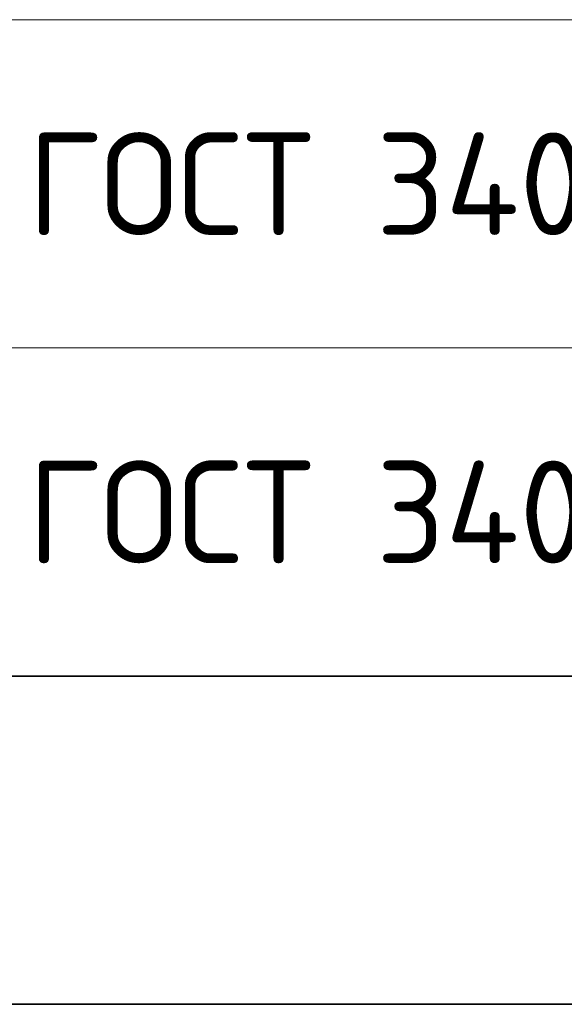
# Model space of a CAD drawing. Header units: metres. Extents: x -38 to 98, y -15 to 21.
# Tile 47 of 124: x 70.33 to 71.66, y 4.47 to 6.87. Entities that reach past the tile are written whole.
import ezdxf

# ---------------------------------------------------------------- set-up
doc = ezdxf.new("R2010")
doc.units = ezdxf.units.M
doc.styles.add('ISOCPEUR', font='txt')

msp = doc.modelspace()

# ---------------------------------------------------------------- linework, layer by layer
at = {"color": 7, "linetype": 'Continuous', "lineweight": 13, "transparency": 33554687}
for p, q in [((86.4198, 6.8717), (67.9198, 6.8717)), ((86.4198, 6.0717), (67.9198, 6.0717)), ((86.4198, 5.2717), (67.9198, 5.2717))]:
    msp.add_line(p, q, dxfattribs=at)
at = {"color": 7, "linetype": 'Continuous', "lineweight": 35, "transparency": 33554687}
for p, q in [((67.9198, 5.2717), (86.4198, 5.2717)), ((67.9198, 4.4717), (86.4198, 4.4717))]:
    msp.add_line(p, q, dxfattribs=at)

# ---------------------------------------------------------------- texts
at = {"color": 7, "linetype": 'Continuous', "lineweight": 35, "transparency": 33554687, "char_height": 0.25, "width": 2.743715, "attachment_point": 7, "style": 'ISOCPEUR'}
for insert in [(70.3506, 6.3467), (70.3506, 5.5467)]:
    msp.add_mtext('\\W0.96;ГОСТ 34028-2016', dxfattribs=dict(at, insert=insert))

doc.saveas('drawing.dxf')
